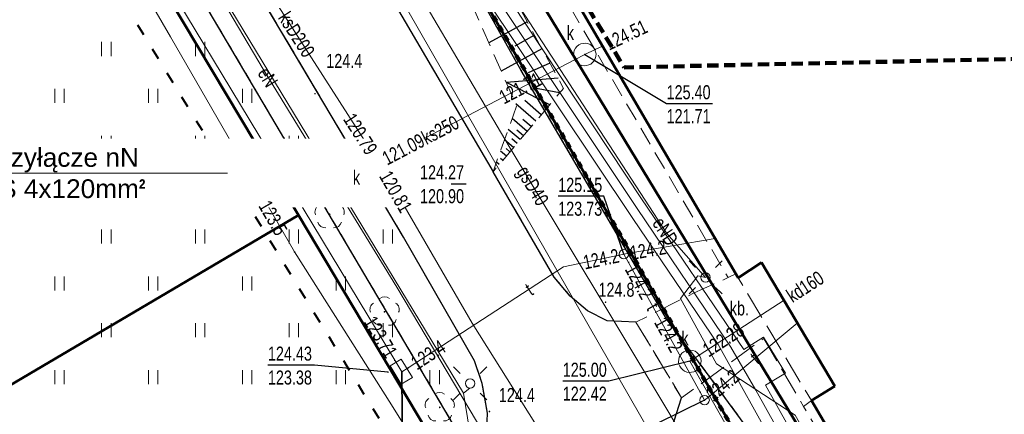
# Model space of a CAD drawing. Header units: millimetres. Extents: x 7464056 to 7464277, y 5957530 to 5957827.
# Tile 13 of 22: x 7464141 to 7464194, y 5957621 to 5957642. Entities that reach past the tile are written whole.
import ezdxf
from ezdxf.enums import TextEntityAlignment as Align

# ---------------------------------------------------------------- set-up
doc = ezdxf.new("R2010")
doc.units = ezdxf.units.MM
doc.header["$MEASUREMENT"] = 0
for name, pattern in [('1', [0.6, 0.3, -0.3]), ('1.0_0.5', [1.5, 1, -0.5]), ('1.5_0.5', [2, 1.5, -0.5]), ('2', [0.9, 0.6, -0.3]), ('219-500', [0]), ('ACAD_ISO03W100', [30, 12, -18]), ('CONTINOUS', [0]), ('egug-500', [1, 0.5, -0.5])]:
    doc.linetypes.add(name, pattern=pattern)
doc.layers.get('0').update_dxf_attribs({"color": 2, "linetype": 'CONTINUOUS', "lineweight": 0, "plot": 0})
for name, color, linetype in [('000 Inne (niezydentyfikowane)', 7, 'CONTINUOUS'), ('203-punkt graniczny', 7, 'CONTINUOUS'), ('218-kontur użytku gruntowego', 7, 'CONTINUOUS'), ('312-budynek ewidencyjny', 7, 'CONTINUOUS'), ('320-blok - kondygnacja nadziemna', 7, 'CONTINUOUS'), ('chodnik', 7, 'CONTINUOUS'), ('drzewo liściaste', 7, 'CONTINUOUS'), ('jezdnia', 7, 'CONTINUOUS'), ('komora podziemna', 7, 'CONTINUOUS'), ('krawężnik', 7, 'CONTINUOUS'), ('latarnia', 7, 'CONTINUOUS'), ('obszar utwardzony', 7, 'CONTINUOUS'), ('obszar utwardzony-Atr17', 7, 'CONTINUOUS'), ('obudowa ochronna przewodu', 7, 'CONTINUOUS'), ('pikieta naturalna', 7, 'CONTINUOUS'), ('pikieta naturalna-Atr2', 7, 'CONTINUOUS'), ('pikieta sztuczna', 7, 'CONTINUOUS'), ('pikieta sztuczna-Atr2', 7, 'CONTINUOUS'), ('przewód ciepłowniczy', 7, 'CONTINUOUS'), ('przewód elektroenergetyczny podziemny', 7, 'CONTINUOUS'), ('przewód elektroenergetyczny podziemny-Atr1', 7, 'CONTINUOUS'), ('przewód gazowy', 7, 'CONTINUOUS'), ('przewód gazowy-Atr1', 7, 'CONTINUOUS'), ('przewód kanalizacyjny', 7, 'CONTINUOUS'), ('przewód kanalizacyjny-Atr1', 7, 'CONTINUOUS'), ('przewód telekomunikacyjny podziemny', 7, 'CONTINUOUS'), ('przewód telekomunikacyjny podziemny-Atr1', 7, 'CONTINUOUS'), ('przewód wodociągowy', 7, 'CONTINUOUS'), ('rzedna', 7, 'CONTINUOUS'), ('rzedna-Atr2', 7, 'CONTINUOUS'), ('rzedna-Atr3', 7, 'CONTINUOUS'), ('skarpa nieumocniona', 7, 'CONTINUOUS'), ('studnia kanalizacyjna', 7, 'CONTINUOUS'), ('studnia kanalizacyjna-Atr17', 7, 'CONTINUOUS'), ('trawnik', 7, 'CONTINUOUS'), ('Zakres', 7, 'CONTINUOUS')]:
    doc.layers.add(name, color=color, linetype=linetype)
for name, color, linetype, lineweight in [('219-działka ewidencyjna', 3, 'CONTINUOUS', 30), ('E-kable elektryczne', 1, 'ACAD_ISO03W100', 40), ('E-kable elektryczne-opis', 7, 'CONTINOUS', 20)]:
    doc.layers.add(name, color=color, linetype=linetype, lineweight=lineweight)
doc.styles.get("Standard").update_dxf_attribs({"font": 'Working1250', "width": 0.75})

# ---------------------------------------------------------------- blocks, each defined once
blk = doc.blocks.new('203')
at = {"linetype": 'Continuous', "lineweight": 0}
h = blk.add_hatch(color=0, dxfattribs=at)
edge = h.paths.add_edge_path()
edge.add_arc((0, 0), 0.045, 0, 360)
blk = doc.blocks.new('US15')
at = {"color": 0, "linetype": 'Continuous', "lineweight": 13}
blk.add_circle((0, 0), 0.25, dxfattribs=at)
blk = doc.blocks.new('PW01')
at = {"linetype": 'Continuous', "lineweight": 13}
h = blk.add_hatch(color=0, dxfattribs=at)
edge = h.paths.add_edge_path()
edge.add_arc((0, 0), 0.045, 0, 360)
blk = doc.blocks.new('OP021')
at = {"linetype": 'Continuous', "lineweight": 13}
h = blk.add_hatch(color=0, dxfattribs=at)
edge = h.paths.add_edge_path()
edge.add_arc((0, 0), 0.05, 0, 360)
at = {"color": 0, "linetype": 'Continuous', "lineweight": 13}
for centre, start, end in [((0, 0.4), 49.272, 130.728), ((-0.38, 0.124), 121.308, 202.548), ((0.38, 0.124), 337.452, 58.692), ((-0.235, -0.324), 193.221, 274.871), ((0.235, -0.324), 265.129, 346.779)]:
    blk.add_arc(centre, 0.4, start, end, dxfattribs=at)
blk = doc.blocks.new('SM01')
at = {"color": 0, "linetype": 'Continuous', "lineweight": 13}
for p, q in [((-0.53, 0.531), (-0.883, 0.884)), ((0.531, 0.531), (0.884, 0.884)), ((-0.53, -0.53), (-0.883, -0.883)), ((0.531, -0.53), (0.884, -0.883))]:
    blk.add_line(p, q, dxfattribs=at)
blk.add_circle((0, 0), 0.25, dxfattribs=at)
blk = doc.blocks.new('TU04')
at = {"color": 0, "linetype": 'Continuous', "lineweight": 13}
for p, q in [((0, 0), (0, 0.75)), ((0.5, 0), (0.5, 0.75))]:
    blk.add_line(p, q, dxfattribs=at)

msp = doc.modelspace()

# ---------------------------------------------------------------- linework, layer by layer
at = {"layer": '000 Inne (niezydentyfikowane)', "color": 56, "linetype": 'Continuous', "lineweight": 50, "flags": 128}
for points in [[(7464273.22, 5957619.103), (7464256.633, 5957609.097), (7464248.534, 5957622.926), (7464194.89, 5957593.94), (7464193.43, 5957597.96), (7464192.91, 5957604.22), (7464189.03, 5957611.03), (7464188.444, 5957611.585), (7464159.394, 5957659.51), (7464096.659, 5957763.005)], [(7464096.659, 5957763.005), (7464159.394, 5957659.51), (7464188.444, 5957611.585), (7464189.03, 5957611.03), (7464192.91, 5957604.22), (7464193.43, 5957597.96), (7464194.89, 5957593.94)], [(7464194.89, 5957593.94), (7464195.967, 5957590.719), (7464186.213, 5957609.558), (7464182.663, 5957614.998), (7464176.499, 5957625.621), (7464176.492, 5957625.631), (7464162.981, 5957648.914), (7464162.94, 5957648.984), (7464158.056, 5957657.401), (7464158.016, 5957657.47), (7464129.82, 5957706.056), (7464119.97, 5957723.029), (7464096.51, 5957762.918)], [(7464129.82, 5957706.056), (7464158.016, 5957657.47), (7464158.056, 5957657.401), (7464162.94, 5957648.984), (7464162.981, 5957648.914), (7464176.492, 5957625.631), (7464176.499, 5957625.621), (7464182.663, 5957614.998), (7464186.213, 5957609.558), (7464195.967, 5957590.719), (7464195.97, 5957590.71), (7464198.51, 5957586.21), (7464201.941, 5957582.25), (7464205.521, 5957578.87), (7464209.991, 5957575.1), (7464215.369, 5957570.98), (7464206.32, 5957560.132), (7464194.92, 5957546.46), (7464180.799, 5957585.27), (7464167.995, 5957612.279), (7464163.514, 5957619.798), (7464156.208, 5957632.058), (7464149.275, 5957643.692), (7464129.849, 5957676.292)], [(7464126.431, 5957614.494), (7464156.208, 5957632.058), (7464163.514, 5957619.798), (7464156.749, 5957590.749), (7464156.689, 5957582.483), (7464160.044, 5957570.443), (7464166.573, 5957560.859), (7464191.954, 5957545.875), (7464191.47, 5957545.78), (7464189.787, 5957545.447), (7464144.12, 5957536.43), (7464125.18, 5957539.755)]]:
    msp.add_lwpolyline(points, dxfattribs=at)
at = {"layer": '000 Inne (niezydentyfikowane)', "color": 253, "linetype": '1', "lineweight": 100, "flags": 128}
msp.add_lwpolyline([(7464096.51, 5957762.918), (7464119.97, 5957723.029), (7464129.82, 5957706.056), (7464158.016, 5957657.47), (7464158.056, 5957657.401), (7464162.94, 5957648.984), (7464162.981, 5957648.914), (7464176.492, 5957625.631), (7464176.499, 5957625.621), (7464182.663, 5957614.998), (7464186.213, 5957609.558), (7464195.967, 5957590.719), (7464195.97, 5957590.71), (7464198.51, 5957586.21), (7464201.941, 5957582.25), (7464205.521, 5957578.87), (7464209.991, 5957575.1), (7464215.369, 5957570.98), (7464206.32, 5957560.132), (7464194.92, 5957546.46), (7464194.899, 5957546.456), (7464191.954, 5957545.875), (7464191.47, 5957545.78), (7464189.787, 5957545.447)], dxfattribs=at)
at = {"layer": '000 Inne (niezydentyfikowane)', "color": 56, "linetype": 'Continuous', "lineweight": 13, "flags": 128}
for points in [[(7464102.889, 5957698.194), (7464113.452, 5957704.425), (7464117.917, 5957696.764), (7464118.65, 5957695.507), (7464129.849, 5957676.292), (7464149.275, 5957643.692), (7464156.208, 5957632.058)], [(7464156.208, 5957632.058), (7464126.431, 5957614.494)]]:
    msp.add_lwpolyline(points, dxfattribs=at)
at = {"layer": '000 Inne (niezydentyfikowane)', "color": 253, "linetype": '1', "lineweight": 13, "flags": 128}
msp.add_lwpolyline([(7464125.18, 5957539.755), (7464144.12, 5957536.43), (7464189.787, 5957545.447), (7464191.47, 5957545.78), (7464191.954, 5957545.875), (7464194.899, 5957546.456), (7464194.92, 5957546.46), (7464206.32, 5957560.132), (7464215.369, 5957570.98), (7464209.991, 5957575.1), (7464205.521, 5957578.87), (7464201.941, 5957582.25), (7464198.51, 5957586.21), (7464195.97, 5957590.71), (7464195.967, 5957590.719), (7464186.213, 5957609.558), (7464182.663, 5957614.998), (7464176.499, 5957625.621), (7464176.492, 5957625.631), (7464162.981, 5957648.914), (7464162.94, 5957648.984), (7464158.056, 5957657.401), (7464158.016, 5957657.47)], dxfattribs=at)
at = {"layer": '000 Inne (niezydentyfikowane)', "color": 7, "linetype": 'Continuous', "lineweight": 25, "flags": 128}
for points in [[(7464168.4, 5957642.37), (7464166.36, 5957641.25)], [(7464168.79, 5957641.66), (7464167.74, 5957641.08)], [(7464169.19, 5957640.93), (7464167.02, 5957639.74)], [(7464169.6, 5957640.17), (7464168.45, 5957639.65)], [(7464170.05, 5957639.36), (7464167.29, 5957639.13)], [(7464169.6, 5957637.95), (7464167.29, 5957639.13)], [(7464170.13, 5957638.58), (7464168.71, 5957638.85)], [(7464169.15, 5957637.42), (7464168.27, 5957638.17)], [(7464168.87, 5957637.08), (7464167.79, 5957637.99)], [(7464168.4, 5957636.53), (7464167.6, 5957637.21)], [(7464168.62, 5957636.79), (7464168.17, 5957637.17)], [(7464168.03, 5957636.09), (7464167.39, 5957636.63)], [(7464168.21, 5957636.3), (7464167.85, 5957636.6)], [(7464167.67, 5957635.67), (7464167.19, 5957636.07)], [(7464167.86, 5957635.89), (7464167.58, 5957636.13)], [(7464167.29, 5957635.21), (7464166.98, 5957635.48)], [(7464167.48, 5957635.44), (7464167.28, 5957635.61)], [(7464166.9, 5957634.76), (7464166.76, 5957634.88)], [(7464167.09, 5957634.99), (7464166.98, 5957635.08)]]:
    msp.add_lwpolyline(points, dxfattribs=at)
at = {"layer": '218-kontur użytku gruntowego', "color": 3, "linetype": 'egug-500', "lineweight": 18, "flags": 128}
for points in [[(7464165.86, 5957618.54), (7464132.53, 5957674.94)], [(7464132.53, 5957674.94), (7464165.86, 5957618.54)], [(7464165.87, 5957643.72), (7464168.08, 5957639.78)], [(7464168.08, 5957639.78), (7464165.87, 5957643.72)], [(7464168.08, 5957639.78), (7464175.82, 5957626.53)], [(7464175.82, 5957626.53), (7464168.08, 5957639.78)], [(7464175.82, 5957626.53), (7464178.1, 5957623.48)], [(7464178.1, 5957623.48), (7464175.82, 5957626.53)], [(7464178.1, 5957623.48), (7464183.17, 5957616.57)], [(7464183.17, 5957616.57), (7464178.1, 5957623.48)]]:
    msp.add_lwpolyline(points, dxfattribs=at)
at = {"layer": '219-działka ewidencyjna', "linetype": '219-500', "flags": 128}
for points in [[(7464165.86, 5957618.54), (7464132.53, 5957674.94)], [(7464168.08, 5957639.78), (7464165.87, 5957643.72)], [(7464175.82, 5957626.53), (7464168.08, 5957639.78)], [(7464178.1, 5957623.48), (7464175.82, 5957626.53)], [(7464183.17, 5957616.57), (7464178.1, 5957623.48)]]:
    msp.add_lwpolyline(points, dxfattribs=at)
at = {"layer": '312-budynek ewidencyjny', "color": 7, "linetype": 'Continuous', "lineweight": 50, "flags": 128}
for points in [[(7464179.65, 5957628.72), (7464164.78, 5957654.16)], [(7464180.89, 5957629.54), (7464179.65, 5957628.72)], [(7464184.8, 5957622.94), (7464180.89, 5957629.54)], [(7464183.55, 5957622.17), (7464184.8, 5957622.94)], [(7464194.46, 5957603.58), (7464183.55, 5957622.17)]]:
    msp.add_lwpolyline(points, dxfattribs=at)
at = {"layer": '320-blok - kondygnacja nadziemna', "color": 7, "linetype": 'Continuous', "lineweight": 18, "flags": 128}
for points in [[(7464183.55, 5957622.17), (7464184.8, 5957622.94), (7464180.89, 5957629.54), (7464179.65, 5957628.72), (7464164.78, 5957654.16), (7464164.923, 5957654.243)], [(7464240.25, 5957641.388), (7464219.93, 5957629.68), (7464216.7, 5957635.08), (7464213.12, 5957632.88), (7464223.14, 5957616.02), (7464205.13, 5957605.33), (7464201.92, 5957603.39), (7464199.94, 5957606.81), (7464194.46, 5957603.58), (7464183.55, 5957622.17)]]:
    msp.add_lwpolyline(points, dxfattribs=at)
at = {"layer": 'chodnik', "color": 7, "linetype": '1.0_0.5', "lineweight": 18, "flags": 128}
for points in [[(7464164.689, 5957654.63), (7464164.17, 5957654.32), (7464179.11, 5957628.73)], [(7464179.11, 5957628.73), (7464179.52, 5957628.94), (7464164.78, 5957654.16), (7464164.923, 5957654.243)]]:
    msp.add_lwpolyline(points, dxfattribs=at)
msp.add_lwpolyline([(7464201.7, 5957602.85), (7464202.96, 5957603.56), (7464202.78, 5957603.91), (7464201.92, 5957603.39), (7464199.94, 5957606.81), (7464194.46, 5957603.58), (7464183.55, 5957622.17), (7464183.13, 5957621.86), (7464194.32, 5957602.92), (7464199.75, 5957605.97)], close=True, dxfattribs=at)
at = {"layer": 'E-kable elektryczne', "ltscale": 0.05}
msp.add_lwpolyline([(7464087.37, 5957741.555), (7464088.274, 5957740.255), (7464090.395, 5957741.44), (7464098.714, 5957725.679), (7464100.092, 5957722.657), (7464108.51, 5957706.83), (7464108.51, 5957706.83), (7464110.375, 5957703.885), (7464117.206, 5957692.939), (7464112.473, 5957684.233), (7464118.094, 5957673.171), (7464130.166, 5957673.998), (7464142.923, 5957649.885), (7464161.236, 5957620.016), (7464160.984, 5957613.902), (7464163.205, 5957611.064), (7464167.075, 5957605.312), (7464163.85, 5957591.454), (7464163.85, 5957589.14), (7464165.616, 5957586.064)], dxfattribs=at)
at = {"layer": 'jezdnia', "color": 7, "linetype": '1.5_0.5', "lineweight": 18, "flags": 128}
for points in [[(7464086.851, 5957757.258), (7464091.92, 5957748.72), (7464093.17, 5957746.61), (7464100.88, 5957733.62), (7464109.13, 5957719.6), (7464117.32, 5957705.91), (7464124.79, 5957693.36), (7464131.59, 5957681.85), (7464137.77, 5957671.55), (7464145.7, 5957658.29), (7464153.31, 5957645.2), (7464161.81, 5957630.88), (7464165.59, 5957624.29), (7464166.01, 5957623.09), (7464166.28, 5957621.51), (7464166.24, 5957620.22), (7464165.92, 5957618.44), (7464168.97, 5957613.22), (7464169.49, 5957613.31), (7464170.42, 5957613.31), (7464171.31, 5957612.99), (7464172.23, 5957612.07), (7464174.42, 5957607.65), (7464180.26, 5957595.46), (7464181.97, 5957591.93), (7464181.97, 5957591.41), (7464181.65, 5957590.58), (7464181.19, 5957590.07), (7464180.8, 5957589.72), (7464180.45, 5957589.49), (7464177.71, 5957587.72), (7464174.48, 5957585.62), (7464174.04, 5957585.45), (7464173.25, 5957585.36), (7464172.37, 5957585.5), (7464170.33, 5957586.19), (7464174.29, 5957579.29), (7464174.66, 5957580.9), (7464175.14, 5957581.82), (7464175.95, 5957582.64), (7464182.63, 5957586.49), (7464183.82, 5957586.55), (7464184.39, 5957586.13), (7464185.16, 5957585.13), (7464186.91, 5957580.49), (7464187.35, 5957579.06), (7464188.33, 5957575.91), (7464191.48, 5957567.03), (7464194.04, 5957559.04), (7464194.66, 5957556.96), (7464194.8, 5957555.42), (7464194.36, 5957553.91), (7464193.7, 5957553.12), (7464193.01, 5957552.89), (7464195.32, 5957546.4), (7464196.35, 5957545.53), (7464197.42, 5957544.45), (7464198.3, 5957543.12), (7464199.02, 5957541.65), (7464199.69, 5957539.99), (7464200.28, 5957536.84), (7464200.881, 5957534.249)], [(7464242.586, 5957534.495), (7464240.61, 5957559.1), (7464239.56, 5957559.38), (7464235.85, 5957560.07), (7464225.66, 5957563.07), (7464220.07, 5957565.67), (7464217.1, 5957567.15), (7464215.35, 5957568.13), (7464213.87, 5957569.14), (7464211.66, 5957570.44), (7464210.18, 5957571.38), (7464208.29, 5957572.78), (7464206.24, 5957574.48), (7464204.25, 5957576.69), (7464201.87, 5957579.06), (7464200.34, 5957580.58), (7464198.79, 5957581.93), (7464196.91, 5957584.14), (7464196.84, 5957584.25), (7464195.51, 5957586.18), (7464194.52, 5957587.98), (7464193.96, 5957589.66), (7464193.96, 5957591.03), (7464194.3, 5957592.24), (7464195.46, 5957593.87), (7464193.53, 5957597.77), (7464192.49, 5957597.4), (7464191.04, 5957597.43), (7464190.04, 5957597.51), (7464189.06, 5957597.8), (7464187.91, 5957598.58), (7464187.01, 5957599.52), (7464185.58, 5957601.93), (7464180.91, 5957609.95), (7464176.66, 5957617.25), (7464176.11, 5957618.89), (7464176.11, 5957620.7), (7464176.63, 5957622.32), (7464174.2, 5957626.36), (7464172.67, 5957626.42), (7464171.61, 5957626.96), (7464170.7, 5957627.74), (7464169.84, 5957628.75), (7464166.58, 5957634.38), (7464160.16, 5957645.36), (7464159.53, 5957646.36), (7464159.16, 5957647.83), (7464159.19, 5957649.1), (7464159.45, 5957650.3), (7464160.02, 5957651.39), (7464161.02, 5957652.43), (7464159.37, 5957655.23), (7464158.8, 5957654.97), (7464157.83, 5957654.85), (7464156.56, 5957654.88), (7464155.16, 5957655.37), (7464154.15, 5957655.96), (7464153.27, 5957656.96), (7464152.31, 5957658.39), (7464148.38, 5957665.08), (7464144.09, 5957672.43), (7464138.71, 5957681.55), (7464138.51, 5957682.74), (7464138.71, 5957684.4), (7464139.31, 5957685.79), (7464139.83, 5957686.59), (7464136.07, 5957692.2), (7464134.95, 5957692.08), (7464133.41, 5957692.4), (7464132.27, 5957693.05), (7464131.56, 5957693.69), (7464130.73, 5957694.98), (7464126.37, 5957702.18), (7464126, 5957703.21), (7464125.81, 5957704.71), (7464126.06, 5957706.26), (7464126.54, 5957707.27), (7464127.1, 5957708.06), (7464130.958, 5957710.421)]]:
    msp.add_lwpolyline(points, dxfattribs=at)
at = {"layer": 'komora podziemna', "color": 30, "linetype": 'Continuous', "lineweight": 18, "flags": 128}
msp.add_lwpolyline([(7464162.29, 5957623.4), (7464161.69, 5957623.04), (7464161.09, 5957624.03), (7464161.69, 5957624.39)], close=True, dxfattribs=at)
at = {"layer": 'krawężnik', "color": 7, "linetype": 'Continuous', "lineweight": 25, "flags": 128}
for points in [[(7464165.92, 5957618.44), (7464166.24, 5957620.22), (7464166.28, 5957621.51), (7464166.01, 5957623.09), (7464165.59, 5957624.29), (7464161.81, 5957630.88), (7464153.31, 5957645.2), (7464145.7, 5957658.29), (7464137.77, 5957671.55), (7464131.59, 5957681.85), (7464124.79, 5957693.36), (7464117.32, 5957705.91), (7464109.13, 5957719.6), (7464100.88, 5957733.62), (7464093.17, 5957746.61), (7464091.92, 5957748.72), (7464086.851, 5957757.258)], [(7464164.17, 5957654.32), (7464161.02, 5957652.43), (7464160.02, 5957651.39), (7464159.45, 5957650.3), (7464159.19, 5957649.1), (7464159.16, 5957647.83), (7464159.53, 5957646.36), (7464160.16, 5957645.36), (7464166.58, 5957634.38)], [(7464174.2, 5957626.36), (7464172.67, 5957626.42), (7464171.61, 5957626.96), (7464170.7, 5957627.74), (7464169.84, 5957628.75), (7464166.58, 5957634.38)], [(7464193.53, 5957597.77), (7464192.49, 5957597.4), (7464191.04, 5957597.43), (7464190.04, 5957597.51), (7464189.06, 5957597.8), (7464187.91, 5957598.58), (7464187.01, 5957599.52), (7464185.58, 5957601.93), (7464180.91, 5957609.95), (7464176.66, 5957617.25), (7464176.11, 5957618.89), (7464176.11, 5957620.7), (7464176.63, 5957622.32)]]:
    msp.add_lwpolyline(points, dxfattribs=at)
at = {"layer": 'obszar utwardzony', "color": 7, "linetype": '1.5_0.5', "lineweight": 18, "flags": 128}
msp.add_lwpolyline([(7464174.2, 5957626.36), (7464176.63, 5957622.32), (7464181.01, 5957625.49), (7464183.13, 5957621.86), (7464183.55, 5957622.17), (7464179.65, 5957628.72), (7464179.52, 5957628.94), (7464179.11, 5957628.73), (7464177.27, 5957627.9)], close=True, dxfattribs=at)
at = {"layer": 'obudowa ochronna przewodu', "color": 7, "linetype": 'Continuous', "lineweight": 35, "flags": 128}
msp.add_lwpolyline([(7464179.25, 5957580.12), (7464179.08, 5957580.59), (7464172.1, 5957599.44), (7464169.08, 5957603.09), (7464162.27, 5957614.26), (7464161.78, 5957616.53), (7464161.72, 5957623.7)], dxfattribs=at)
at = {"layer": 'przewód ciepłowniczy', "color": 212, "linetype": 'Continuous', "lineweight": 18, "flags": 128}
for points in [[(7464162.12, 5957649.72), (7464174.03, 5957631.88), (7464178.58, 5957625.17), (7464188.13, 5957607.99), (7464196.5, 5957593.62)], [(7464196.84, 5957594.11), (7464193.01, 5957600.43), (7464188.58, 5957608.38), (7464180.59, 5957622.73), (7464179.26, 5957625.03), (7464174.26, 5957632.41), (7464162.58, 5957649.98)], [(7464232.32, 5957604.14), (7464217.13, 5957595.39), (7464216.34, 5957596.85), (7464214.57, 5957595.88), (7464215.21, 5957594.49), (7464210.43, 5957591.63), (7464200.73, 5957587.69), (7464197.46, 5957594.18), (7464193.43, 5957600.87), (7464181.11, 5957622.99), (7464182.17, 5957623.64), (7464181, 5957625.56), (7464179.94, 5957624.89), (7464174.49, 5957632.94), (7464164.08, 5957648.68)]]:
    msp.add_lwpolyline(points, dxfattribs=at)
at = {"layer": 'przewód elektroenergetyczny podziemny', "color": 1, "linetype": 'Continuous', "lineweight": 18, "flags": 128}
for points in [[(7464087.32, 5957752.37), (7464095.98, 5957737.1), (7464105.9, 5957721.64), (7464112.85, 5957710.77), (7464118.26, 5957701.85), (7464125.41, 5957690.07), (7464132.72, 5957677.58), (7464134.57, 5957673.2), (7464138.74, 5957666.32), (7464145.7, 5957654.46), (7464154.32, 5957639.85), (7464161.46, 5957628.22), (7464166.09, 5957620.42), (7464169.69, 5957613.63), (7464179.16, 5957595.67), (7464181.63, 5957596.77), (7464187.58, 5957599.66), (7464192.68, 5957601.41), (7464193.82, 5957601.82)], [(7464198.519, 5957534.235), (7464197.84, 5957535.9), (7464197.3, 5957537.03), (7464195.22, 5957542.68), (7464189.26, 5957548.01), (7464189.91, 5957549.75), (7464190.89, 5957553.48), (7464190.91, 5957554.57), (7464189.76, 5957559.13), (7464187.22, 5957567.86), (7464186.59, 5957569.43), (7464183.38, 5957577.47), (7464182.86, 5957579.06), (7464180.99, 5957584.74), (7464178.47, 5957589.84), (7464169.34, 5957607.61), (7464167.33, 5957611.16), (7464164.77, 5957616.16), (7464161.16, 5957621.94), (7464156, 5957630.1), (7464149.38, 5957641.57), (7464141.13, 5957655.81)], [(7464165.35, 5957622.84), (7464165.01, 5957622.57), (7464151.59, 5957644.71), (7464152.34, 5957645.23)], [(7464168.05, 5957643.09), (7464175.84, 5957631.09), (7464177.91, 5957628.74), (7464177.5, 5957628.82), (7464176.58, 5957627.62), (7464178.49, 5957624.13), (7464182.69, 5957621.4), (7464191.24, 5957606.3), (7464193.82, 5957601.82), (7464194.97, 5957599.67), (7464194.08, 5957599.01), (7464196.93, 5957594.67), (7464204.47, 5957599.51), (7464205.6, 5957599.7), (7464219.19, 5957598.47), (7464230.64, 5957605.31)], [(7464185.65, 5957578.93), (7464183.21, 5957584.98), (7464181.6, 5957586.09), (7464179.87, 5957589.53), (7464181.4, 5957591.26), (7464179.26, 5957595.81), (7464177.83, 5957598.49), (7464170.01, 5957612.95), (7464165.43, 5957619.94), (7464165.01, 5957622.57), (7464165.35, 5957622.84)]]:
    msp.add_lwpolyline(points, dxfattribs=at)
at = {"layer": 'przewód gazowy', "color": 52, "linetype": 'Continuous', "lineweight": 18, "flags": 128}
msp.add_lwpolyline([(7464093.334, 5957761.057), (7464097.55, 5957753.89), (7464109.26, 5957734.1), (7464115.16, 5957723.86), (7464123.88, 5957709.15), (7464134.72, 5957690.93), (7464143.09, 5957676.91), (7464149.7, 5957665.65), (7464156.83, 5957653.79), (7464162.79, 5957643.63), (7464167.44, 5957635.73), (7464175.9, 5957621.63), (7464182.75, 5957610.05), (7464191.05, 5957595.99), (7464199.23, 5957582.14), (7464201.17, 5957579.06), (7464201.31, 5957578.82)], dxfattribs=at)
at = {"layer": 'przewód kanalizacyjny', "color": 34, "linetype": 'Continuous', "lineweight": 18, "flags": 128}
for points in [[(7464088.076, 5957757.975), (7464093.94, 5957746.55), (7464098.78, 5957736.87), (7464109.26, 5957718.63), (7464117.56, 5957704.09), (7464120.37, 5957699.24), (7464130.04, 5957683.57), (7464144.49, 5957660.22), (7464144.68, 5957659.92), (7464148.27, 5957653.94), (7464160.34, 5957635.1), (7464160.48, 5957634.89)], [(7464171.47, 5957640.63), (7464172.02, 5957640.89), (7464172.42, 5957641.08)], [(7464160.48, 5957634.89), (7464160.7, 5957635), (7464170.93, 5957640.35), (7464171.47, 5957640.63)], [(7464160.48, 5957634.89), (7464160.61, 5957634.67), (7464165.47, 5957626.31), (7464172.63, 5957614.91), (7464181.69, 5957600.57), (7464181.83, 5957600.36)], [(7464193.49, 5957595.36), (7464193.19, 5957595.88), (7464177.37, 5957623.74), (7464177.07, 5957624.27), (7464177.57, 5957624.59), (7464182.09, 5957627.52)]]:
    msp.add_lwpolyline(points, dxfattribs=at)
at = {"layer": 'przewód telekomunikacyjny podziemny', "color": 30, "linetype": 'Continuous', "lineweight": 18, "flags": 128}
for points in [[(7464173.56, 5957629.98), (7464173.3, 5957629.92), (7464170.34, 5957629.31), (7464162.06, 5957623.92), (7464161.72, 5957623.7), (7464161.34, 5957624.32), (7464141.5, 5957657.19), (7464121.46, 5957692.84), (7464107.23, 5957716.37), (7464099.06, 5957725.95), (7464085.39, 5957751.08), (7464082.794, 5957754.88)], [(7464178.42, 5957630.82), (7464173.83, 5957630.03), (7464173.56, 5957629.98)], [(7464173.56, 5957629.98), (7464173.81, 5957629.54), (7464177.62, 5957622.63), (7464177.86, 5957622.2), (7464178.06, 5957622.36), (7464182.8, 5957626.31)], [(7464161.72, 5957623.7), (7464161.78, 5957616.53), (7464162.27, 5957614.26), (7464169.08, 5957603.09), (7464172.1, 5957599.44), (7464179.08, 5957580.59), (7464179.25, 5957580.12)]]:
    msp.add_lwpolyline(points, dxfattribs=at)
at = {"layer": 'przewód wodociągowy', "color": 5, "linetype": 'Continuous', "lineweight": 18, "flags": 128}
msp.add_lwpolyline([(7464178.24, 5957614.72), (7464170.05, 5957629.01), (7464160.17, 5957646.25), (7464151.41, 5957661.06), (7464140.09, 5957680.17), (7464134.74, 5957689.1)], dxfattribs=at)
at = {"layer": 'rzedna-Atr2', "color": 7, "flags": 128}
for points in [[(7464171.47, 5957640.63), (7464175.83, 5957638.01), (7464178.278, 5957638.01)], [(7464160.48, 5957634.89), (7464162.69, 5957633.74), (7464165.147, 5957633.74)], [(7464173.56, 5957629.98), (7464172.48, 5957633.07), (7464170.054, 5957633.07)], [(7464160.98, 5957623.69), (7464157.06, 5957624.07), (7464154.58, 5957624.07)], [(7464177.07, 5957624.27), (7464172.75, 5957623.21), (7464170.297, 5957623.21)], [(7464177.86, 5957622.2), (7464174.06, 5957620.33), (7464171.63, 5957620.33)]]:
    msp.add_lwpolyline(points, dxfattribs=at)
at = {"layer": 'skarpa nieumocniona', "color": 7, "linetype": '1.0_0.5', "lineweight": 18, "flags": 128}
msp.add_lwpolyline([(7464162.22, 5957646.1), (7464164.69, 5957645.04), (7464167.84, 5957637.88), (7464166.58, 5957634.38), (7464170.34, 5957638.82), (7464166.48, 5957645.89)], close=True, dxfattribs=at)
msp.add_lwpolyline([(7464162.22, 5957646.1), (7464164.69, 5957645.04), (7464167.84, 5957637.88), (7464166.58, 5957634.38), (7464170.34, 5957638.82), (7464166.48, 5957645.89)], close=True, dxfattribs=at)
at = {"layer": 'studnia kanalizacyjna', "color": 34, "linetype": 'Continuous', "lineweight": 18, "flags": 128}
for points in [[(7464171.26, 5957641.19), (7464171.38, 5957641.22), (7464171.51, 5957641.23), (7464171.63, 5957641.21), (7464171.75, 5957641.16), (7464171.85, 5957641.09), (7464171.94, 5957641), (7464172.01, 5957640.9), (7464172.05, 5957640.78), (7464172.07, 5957640.66), (7464172.06, 5957640.53), (7464172.03, 5957640.41), (7464171.97, 5957640.3), (7464171.89, 5957640.2), (7464171.79, 5957640.12), (7464171.68, 5957640.07), (7464171.56, 5957640.04), (7464171.43, 5957640.03), (7464171.31, 5957640.05), (7464171.19, 5957640.1), (7464171.09, 5957640.17), (7464171, 5957640.26), (7464170.93, 5957640.36), (7464170.89, 5957640.48), (7464170.87, 5957640.6), (7464170.88, 5957640.73), (7464170.91, 5957640.85), (7464170.97, 5957640.96), (7464171.05, 5957641.06), (7464171.15, 5957641.14)], [(7464176.6, 5957623.9), (7464176.53, 5957624), (7464176.49, 5957624.12), (7464176.47, 5957624.24), (7464176.48, 5957624.37), (7464176.51, 5957624.49), (7464176.57, 5957624.6), (7464176.65, 5957624.7), (7464176.75, 5957624.78), (7464176.86, 5957624.83), (7464176.98, 5957624.86), (7464177.11, 5957624.87), (7464177.23, 5957624.85), (7464177.35, 5957624.8), (7464177.45, 5957624.73), (7464177.54, 5957624.64), (7464177.61, 5957624.54), (7464177.65, 5957624.42), (7464177.67, 5957624.3), (7464177.66, 5957624.17), (7464177.63, 5957624.05), (7464177.57, 5957623.94), (7464177.49, 5957623.84), (7464177.39, 5957623.76), (7464177.28, 5957623.71), (7464177.16, 5957623.68), (7464177.03, 5957623.67), (7464176.91, 5957623.69), (7464176.79, 5957623.74), (7464176.69, 5957623.81)]]:
    msp.add_lwpolyline(points, close=True, dxfattribs=at)
at = {"layer": 'trawnik', "color": 7, "linetype": '1.0_0.5', "lineweight": 18, "flags": 128}
msp.add_lwpolyline([(7464137.77, 5957671.55), (7464145.7, 5957658.29), (7464153.31, 5957645.2), (7464161.81, 5957630.88), (7464165.59, 5957624.29), (7464166.01, 5957623.09), (7464166.28, 5957621.51), (7464166.24, 5957620.22), (7464165.92, 5957618.44), (7464165.25, 5957616.11), (7464164.7, 5957613.53), (7464163.75, 5957609.44), (7464162.14, 5957607.54), (7464160.59, 5957605.13), (7464158.88, 5957598.62), (7464149.75, 5957588.95), (7464140.72, 5957589.93), (7464140.72, 5957590.36), (7464140.75, 5957592.73), (7464140.78, 5957594.74), (7464140.8, 5957596.99), (7464140.84, 5957600.05), (7464139.3, 5957603.17), (7464138.08, 5957605.61), (7464136.76, 5957608.28), (7464135.53, 5957610.77), (7464134.22, 5957613.41), (7464132.92, 5957616.01), (7464131.45, 5957618.86), (7464130.15, 5957621.38), (7464128.74, 5957624.11), (7464127.3, 5957626.93), (7464126.66, 5957628.17), (7464126.84, 5957638.93), (7464127.02, 5957656.52), (7464119.12, 5957670.16), (7464132.26, 5957677.67)], close=True, dxfattribs=at)
at = {"layer": 'Zakres', "color": 134, "linetype": '2', "lineweight": 90, "flags": 128}
msp.add_lwpolyline([(7464273.07, 5957642.1), (7464173.57, 5957639.94), (7464098.51, 5957764.09), (7464073.29, 5957749.31), (7464127.02, 5957656.52), (7464126.84, 5957638.93), (7464125.08, 5957533.8), (7464273.77, 5957534.68)], close=True, dxfattribs=at)

# ---------------------------------------------------------------- block references
at = {"layer": '203-punkt graniczny', "color": 7, "linetype": 'Continuous', "lineweight": 18}
for p in [(7464168.08, 5957639.78), (7464175.82, 5957626.53), (7464178.1, 5957623.48)]:
    msp.add_blockref('203', p, dxfattribs=at)
at = {"layer": 'drzewo liściaste', "color": 94, "linetype": 'Continuous', "lineweight": 18}
for p in [(7464157.87, 5957632.11), (7464160.8, 5957626.91), (7464163.74, 5957621.81)]:
    msp.add_blockref('OP021', p, dxfattribs=at)
at = {"layer": 'komora podziemna', "color": 30, "linetype": 'Continuous', "lineweight": 18}
for p, rotation in [((7464173.56, 5957629.98), 300.936), ((7464177.86, 5957622.2), 118.862)]:
    msp.add_blockref('US15', p, dxfattribs=dict(at, rotation=rotation))
at = {"layer": 'latarnia', "color": 7, "linetype": 'Continuous', "lineweight": 18}
for p in [(7464177.91, 5957628.74), (7464165.36, 5957623.09)]:
    msp.add_blockref('SM01', p, dxfattribs=at)
at = {"layer": 'pikieta naturalna', "color": 7, "linetype": 'Continuous', "lineweight": 13}
msp.add_blockref('PW01', (7464172.58, 5957627.42), dxfattribs=at)
at = {"layer": 'pikieta sztuczna', "color": 7, "linetype": 'Continuous', "lineweight": 13}
for p in [(7464157.09, 5957638.54), (7464166.39, 5957621.59)]:
    msp.add_blockref('PW01', p, dxfattribs=at)
at = {"layer": 'rzedna', "color": 34, "linetype": 'Continuous', "lineweight": 18}
for p in [(7464171.47, 5957640.63), (7464172.02, 5957640.89), (7464170.93, 5957640.35), (7464160.34, 5957635.1), (7464160.48, 5957634.89), (7464160.7, 5957635), (7464160.61, 5957634.67), (7464177.57, 5957624.59), (7464177.07, 5957624.27), (7464177.37, 5957623.74)]:
    msp.add_blockref('PW01', p, dxfattribs=at)
at = {"layer": 'rzedna', "color": 1, "linetype": 'Continuous', "lineweight": 18}
msp.add_blockref('PW01', (7464156, 5957630.1), dxfattribs=at)
at = {"layer": 'rzedna', "color": 30, "linetype": 'Continuous', "lineweight": 18}
for p in [(7464173.3, 5957629.92), (7464173.56, 5957629.98), (7464173.83, 5957630.03), (7464173.81, 5957629.54), (7464161.34, 5957624.32), (7464162.06, 5957623.92), (7464160.98, 5957623.69), (7464177.62, 5957622.63), (7464178.06, 5957622.36), (7464177.86, 5957622.2)]:
    msp.add_blockref('PW01', p, dxfattribs=at)
at = {"layer": 'studnia kanalizacyjna', "color": 34, "linetype": 'Continuous', "lineweight": 18}
msp.add_blockref('US15', (7464160.48, 5957634.89), dxfattribs=at)
at = {"layer": 'trawnik', "color": 7, "linetype": 'Continuous', "lineweight": 18}
for p in [(7464145.719, 5957640.549), (7464150.719, 5957640.549), (7464143.219, 5957638.049), (7464148.219, 5957638.049), (7464153.219, 5957638.049), (7464145.719, 5957635.549), (7464150.719, 5957635.549), (7464155.719, 5957635.549), (7464143.219, 5957633.049), (7464148.219, 5957633.049), (7464153.219, 5957633.049), (7464158.219, 5957633.049), (7464145.719, 5957630.549), (7464150.719, 5957630.549), (7464155.719, 5957630.549), (7464160.719, 5957630.549), (7464143.219, 5957628.049), (7464148.219, 5957628.049), (7464153.219, 5957628.049), (7464158.219, 5957628.049), (7464145.719, 5957625.549), (7464150.719, 5957625.549), (7464155.719, 5957625.549), (7464160.719, 5957625.549), (7464143.219, 5957623.049), (7464148.219, 5957623.049), (7464153.219, 5957623.049), (7464158.219, 5957623.049), (7464163.219, 5957623.049)]:
    msp.add_blockref('TU04', p, dxfattribs=at)

# ---------------------------------------------------------------- texts
at = {"layer": 'obszar utwardzony-Atr17', "color": 7, "width": 0.765}
msp.add_text('kb.', height=0.75, dxfattribs=at).set_placement((7464179.2, 5957627.09), align=Align.MIDDLE_LEFT)
at = {"layer": 'pikieta naturalna-Atr2', "color": 7, "width": 0.765}
msp.add_text('124.8', height=0.75, dxfattribs=at).set_placement((7464172.2, 5957627.71))
at = {"layer": 'pikieta sztuczna-Atr2', "color": 7, "width": 0.765}
for p in [(7464157.69, 5957639.91), (7464166.89, 5957622.09)]:
    msp.add_text('124.4', height=0.75, dxfattribs=at).set_placement(p)
at = {"layer": 'przewód elektroenergetyczny podziemny-Atr1', "color": 1, "width": 0.765}
msp.add_text('eN', height=0.75, rotation=301.58, dxfattribs=at).set_placement((7464154, 5957639.64))
msp.add_text('eND', height=0.75, rotation=-57.01, dxfattribs=at).set_placement((7464175.35, 5957631.84), align=Align.MIDDLE_LEFT)
at = {"layer": 'przewód gazowy-Atr1', "color": 40, "width": 0.765}
msp.add_text('gsD40', height=0.75, rotation=-59.036, dxfattribs=at).set_placement((7464168.13, 5957634.58), align=Align.MIDDLE_LEFT)
at = {"layer": 'przewód kanalizacyjny-Atr1', "color": 34, "width": 0.765}
for s, rotation, p in [('ksD200', 302.645, (7464155.41, 5957642.79)), ('ks250', 27.608, (7464162.86, 5957636.13)), ('kd160', 32.919, (7464182.34, 5957627.68))]:
    msp.add_text(s, height=0.75, rotation=rotation, dxfattribs=at).set_placement(p, align=Align.MIDDLE_LEFT)
at = {"layer": 'przewód telekomunikacyjny podziemny-Atr1', "color": 30, "width": 0.765}
for rotation, p in [(33.063, (7464168.41, 5957628.05)), (298.871, (7464175.06, 5957627.28)), (38.66, (7464180.44, 5957624.35))]:
    msp.add_text('t', height=0.75, rotation=rotation, dxfattribs=at).set_placement(p, align=Align.MIDDLE_LEFT)
at = {"layer": 'rzedna-Atr2', "color": 34, "width": 0.765}
for s, rotation, p in [('124.51', 25.407, (7464172.61, 5957641.17)), ('121.71', 27.608, (7464166.99, 5957638.29)), ('120.79', -57.354, (7464158.88, 5957637.38)), ('121.09', 27.608, (7464160.76, 5957635.03)), ('120.81', -59.829, (7464160.81, 5957634.33)), ('122.28', 32.952, (7464177.87, 5957624.78))]:
    msp.add_text(s, height=0.75, rotation=rotation, dxfattribs=at).set_placement(p, align=Align.MIDDLE_LEFT)
for s, p in [('125.40', (7464175.83, 5957638.018)), ('124.27', (7464162.69, 5957633.748)), ('125.00', (7464170.297, 5957623.218))]:
    msp.add_text(s, height=0.75, dxfattribs=at).set_placement(p, align=Align.BOTTOM_LEFT)
at = {"layer": 'rzedna-Atr2', "color": 30, "width": 0.765}
for s, p in [('125.15', (7464170.054, 5957633.078)), ('124.43', (7464154.58, 5957624.078))]:
    msp.add_text(s, height=0.75, dxfattribs=at).set_placement(p, align=Align.BOTTOM_LEFT)
at = {"layer": 'rzedna-Atr2', "color": 7, "width": 0.765}
msp.add_text('123.5', height=0.75, rotation=299.98, dxfattribs=at).set_placement((7464154.05, 5957632.56))
at = {"layer": 'rzedna-Atr2', "color": 30, "width": 0.765}
for s, rotation, p in [('124.2', 9.765, (7464173.9, 5957630.04)), ('124.2', 11.644, (7464171.4, 5957629.53)), ('124.2', 298.889, (7464173.91, 5957629.36)), ('123.71', -58.878, (7464159.99, 5957626.57)), ('124.2', 298.871, (7464175.47, 5957626.53)), ('123.4', 33.057, (7464162.32, 5957624.09)), ('124.2', 39.805, (7464178.07, 5957622.37))]:
    msp.add_text(s, height=0.75, rotation=rotation, dxfattribs=at).set_placement(p, align=Align.MIDDLE_LEFT)
at = {"layer": 'rzedna-Atr3', "color": 34, "width": 0.765}
for s, p in [('121.71', (7464175.83, 5957636.742)), ('120.90', (7464162.69, 5957632.473)), ('122.42', (7464170.297, 5957621.942))]:
    msp.add_text(s, height=0.75, dxfattribs=at).set_placement(p, align=Align.BOTTOM_LEFT)
at = {"layer": 'rzedna-Atr3', "color": 30, "width": 0.765}
for s, p in [('123.73', (7464170.054, 5957631.803)), ('123.38', (7464154.58, 5957622.803))]:
    msp.add_text(s, height=0.75, dxfattribs=at).set_placement(p, align=Align.BOTTOM_LEFT)
at = {"layer": 'studnia kanalizacyjna-Atr17', "color": 34, "width": 0.765}
for p in [(7464170.51, 5957641.41), (7464159.11, 5957633.69), (7464176.62, 5957625.12)]:
    msp.add_text('k', height=0.75, dxfattribs=at).set_placement(p)

# ---------------------------------------------------------------- next in the draw order: texts
at = {"layer": 'E-kable elektryczne-opis', "insert": (7464136.524, 5957634.3), "char_height": 1, "width": 27.32198, "attachment_point": 4, "bg_fill": 2}
msp.add_mtext('{\\W1;\\fArial|b0|i0|c238|p34;proj. przyłącze nN\\PYAKXS 4x120mm\\W0.75;\\fArial|b1|i0|c238|p34;²}', dxfattribs=at)

# ---------------------------------------------------------------- next in the draw order: linework, layer by layer
at = {"layer": 'E-kable elektryczne-opis', "linetype": 'CONTINOUS'}
msp.add_lwpolyline([(7464152.42, 5957634.3), (7464152.42, 5957634.3), (7464136.524, 5957634.3)], dxfattribs=at)

doc.saveas('drawing.dxf')
